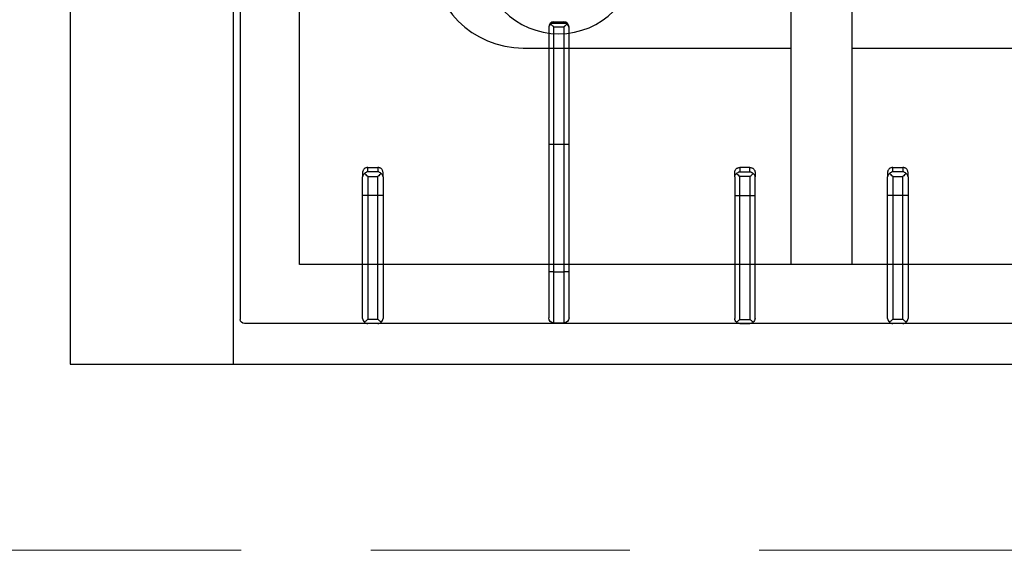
# Model space of a CAD drawing. Header units: millimetres. Extents: x -740 to 33545, y 5178 to 22494.
# Tile 81 of 250: x 9187 to 9236, y 10406 to 10432. Entities that reach past the tile are written whole.
import ezdxf

# ---------------------------------------------------------------- set-up
doc = ezdxf.new("R2010")
doc.units = ezdxf.units.MM
doc.header["$MEASUREMENT"] = 0
doc.linetypes.add('DASHED', pattern=[19.05, 12.7, -6.35])
doc.layers.add('A_wyposaĹĽenie', color=252, linetype='Continuous', lineweight=9)
doc.layers.add('PQ_200_2D', color=252, linetype='Continuous')
doc.layers.add('PQ_204_2D', color=252, linetype='Continuous')

# ---------------------------------------------------------------- blocks, each defined once
blk = doc.blocks.new('dfghbnj')
at = {"layer": 'PQ_200_2D', "color": 8}
for p, q in [((5168.38, -17005.72), (5968.38, -17005.72)), ((5968.38, -17005.72), (5968.38, -17660.72))]:
    blk.add_line(p, q, dxfattribs=at)
at = {"layer": 'PQ_204_2D', "color": 8}
for p, q in [((5168.38, -17085.72), (5968.38, -17085.72)), ((5590.38, -17089.22), (5946.38, -17089.22)), ((5948.38, -17657.22), (5948.38, -17091.22)), ((5874.34, -17149.22), (5876.47, -17149.22)), ((5885.62, -17149.22), (5876.47, -17149.22)), ((5945.9, -17149.22), (5885.62, -17149.22)), ((5871.9, -17151.72), (5871.9, -17156.72)), ((5874.01, -17151.72), (5871.9, -17151.72)), ((5874.01, -17156.72), (5874.01, -17151.72)), ((5876.36, -17151.72), (5885.56, -17151.72)), ((5876.36, -17151.72), (5876.36, -17156.72)), ((5885.56, -17151.72), (5946.38, -17151.72)), ((5885.56, -17156.72), (5885.56, -17151.72)), ((5946.38, -17156.72), (5946.38, -17151.72)), ((5948.38, -17156.72), (5948.38, -17151.72)), ((5948.38, -17156.72), (5948.38, -17151.72)), ((5871.9, -17156.72), (5874.01, -17156.72)), ((5885.56, -17156.72), (5876.36, -17156.72)), ((5946.38, -17156.72), (5885.56, -17156.72)), ((5876.47, -17159.22), (5874.34, -17159.22)), ((5876.47, -17159.22), (5885.62, -17159.22)), ((5885.62, -17159.22), (5945.9, -17159.22)), ((5803.06, -17240.47), (5803.48, -17240.47)), ((5803.48, -17240.47), (5860.62, -17240.47)), ((5860.62, -17240.47), (5923.06, -17240.47)), ((5923.06, -17242.97), (5923.06, -17240.47)), ((5923.06, -17240.47), (5945.56, -17240.47)), ((5800.56, -17242.97), (5800.56, -17247.97)), ((5801.01, -17242.97), (5800.56, -17242.97)), ((5801.01, -17242.97), (5801.01, -17247.97)), ((5801.11, -17242.37), (5801.11, -17248.56)), ((5802.92, -17242.97), (5802.92, -17247.97)), ((5860.56, -17242.97), (5802.92, -17242.97)), ((5860.56, -17242.97), (5860.56, -17247.97)), ((5923.06, -17242.97), (5860.56, -17242.97)), ((5923.06, -17242.97), (5923.06, -17247.97)), ((5948.06, -17242.97), (5923.06, -17242.97)), ((5948.06, -17242.97), (5948.06, -17247.97)), ((5800.56, -17247.97), (5801.01, -17247.97)), ((5802.92, -17247.97), (5860.56, -17247.97)), ((5803.48, -17250.47), (5803.06, -17250.47)), ((5860.62, -17250.47), (5803.48, -17250.47)), ((5860.56, -17247.97), (5923.06, -17247.97)), ((5923.06, -17250.47), (5860.62, -17250.47)), ((5923.06, -17250.47), (5923.06, -17247.97)), ((5923.06, -17247.97), (5948.06, -17247.97)), ((5945.56, -17250.47), (5923.06, -17250.47)), ((5876.47, -17331.71), (5874.34, -17331.71)), ((5876.47, -17331.71), (5885.62, -17331.71)), ((5885.62, -17331.71), (5945.9, -17331.71)), ((5871.9, -17339.21), (5871.9, -17334.21)), ((5871.9, -17334.21), (5874.01, -17334.21)), ((5874.01, -17334.21), (5874.01, -17339.21)), ((5885.56, -17334.21), (5876.36, -17334.21)), ((5876.36, -17339.21), (5876.36, -17334.21)), ((5885.56, -17334.21), (5885.56, -17339.21)), ((5946.38, -17334.21), (5885.56, -17334.21)), ((5946.38, -17334.21), (5946.38, -17339.21)), ((5948.38, -17334.21), (5948.38, -17339.21)), ((5948.38, -17334.21), (5948.38, -17339.21)), ((5874.01, -17339.21), (5871.9, -17339.21)), ((5874.34, -17341.71), (5876.47, -17341.71)), ((5876.36, -17339.21), (5885.56, -17339.21)), ((5885.62, -17341.71), (5876.47, -17341.71)), ((5885.56, -17339.21), (5946.38, -17339.21)), ((5945.9, -17341.71), (5885.62, -17341.71)), ((5773.38, -17359.22), (5919.4, -17359.22)), ((5773.38, -17389.22), (5919.4, -17389.22)), ((5871.9, -17409.22), (5871.9, -17414.22)), ((5874.01, -17409.22), (5871.9, -17409.22)), ((5874.01, -17414.22), (5874.01, -17409.22)), ((5874.34, -17406.72), (5876.47, -17406.72)), ((5876.36, -17409.22), (5885.56, -17409.22)), ((5876.36, -17409.22), (5876.36, -17414.22)), ((5885.62, -17406.72), (5876.47, -17406.72)), ((5885.56, -17409.22), (5946.38, -17409.22)), ((5885.56, -17414.22), (5885.56, -17409.22)), ((5945.9, -17406.72), (5885.62, -17406.72)), ((5946.38, -17414.22), (5946.38, -17409.22)), ((5948.38, -17414.22), (5948.38, -17409.22)), ((5948.38, -17414.22), (5948.38, -17409.22)), ((5871.9, -17414.22), (5874.01, -17414.22)), ((5885.56, -17414.22), (5876.36, -17414.22)), ((5946.38, -17414.22), (5885.56, -17414.22)), ((5876.47, -17416.72), (5874.34, -17416.72)), ((5876.47, -17416.72), (5885.62, -17416.72)), ((5885.62, -17416.72), (5945.9, -17416.72))]:
    blk.add_line(p, q, dxfattribs=at)
blk.add_lwpolyline([(5919.4, -17118.2), (5617.36, -17118.2), (5617.36, -17630.24), (5919.4, -17630.24)], close=True, dxfattribs=at)
for points in [[(5723.38, -17359.22), (5723.38, -17227.97, -1), (5813.38, -17227.97), (5813.38, -17359.22)], [(5813.38, -17389.22), (5813.38, -17517.97, -1), (5723.38, -17517.97), (5723.38, -17389.22)]]:
    blk.add_lwpolyline(points, format="xyb", dxfattribs=at)
blk.add_circle((5768.38, -17245.47), 38, dxfattribs=at)
for centre, radius, start, end in [((5946.38, -17091.22), 2, 0, 90), ((5945.56, -17242.97), 2.5, 0, 90), ((5945.56, -17247.97), 2.5, 270, 0)]:
    blk.add_arc(centre, radius, start, end, dxfattribs=at)
at = {"layer": 'PQ_204_2D', "color": 8, "extrusion": (0, 0, -1)}
for centre, major_axis, ratio, start_param, end_param in [((5876.47, -17151.72), (0, 2.5), 0.84544, -0.894481, 0), ((5885.62, -17151.72), (0, 2.5), 0.02182, 4.712389, 6.283185), ((5945.9, -17151.72), (0, 2.5), 0.948965, 0, 0.895145), ((5876.47, -17151.72), (1.92, 1.92), 0.8391, 4.014257, 4.690572), ((5876.47, -17151.72), (-2.5, 2.5), 0.02182, 4.734206, 5.410521), ((5876.47, -17156.72), (-1.92, 1.92), 0.8391, 4.734206, 5.410521), ((5876.47, -17156.72), (2.5, 2.5), 0.02182, 4.014257, 4.690572), ((5876.47, -17156.72), (0, 2.5), 0.84544, 3.141593, 4.036074), ((5885.62, -17156.72), (0, 2.5), 0.02182, 3.141593, 4.712389), ((5945.9, -17156.72), (0, 2.5), 0.948965, 2.246448, 3.141593), ((5803.06, -17242.97), (-2.5, 0), 0.99863, 0, 1.570796), ((5803.48, -17242.97), (0, 2.5), 0.951091, -0.914364, 0), ((5860.62, -17242.97), (0, 2.5), 0.02182, -1.570796, 0), ((5804.48, -17242.97), (3.47, 0), 0.720185, 3.141593, 3.380139), ((5803.06, -17247.97), (-2.5, 0), 0.99863, 4.712389, 6.283185), ((5804.48, -17247.97), (-3.47, 0), 0.720185, -0.238546, 0), ((5803.48, -17247.97), (0, 2.5), 0.951091, 3.141593, 4.055957), ((5860.62, -17247.97), (0, 2.5), 0.02182, 3.141593, 4.712389), ((5876.47, -17409.22), (1.92, 1.92), 0.8391, 4.014257, 4.690572), ((5876.47, -17409.22), (0, 2.5), 0.84544, -0.894481, 0), ((5876.47, -17409.22), (-2.5, 2.5), 0.02182, 4.734206, 5.410521), ((5885.62, -17409.22), (0, 2.5), 0.02182, 4.712389, 6.283185), ((5945.9, -17409.22), (0, 2.5), 0.948965, 0, 0.895145), ((5876.47, -17414.22), (-1.92, 1.92), 0.8391, 4.734206, 5.410521), ((5876.47, -17414.22), (2.5, 2.5), 0.02182, 4.014257, 4.690572), ((5885.62, -17414.22), (0, 2.5), 0.02182, 3.141593, 4.712389), ((5876.47, -17414.22), (0, 2.5), 0.84544, 3.141593, 4.036074), ((5945.9, -17414.22), (0, 2.5), 0.948965, 2.246448, 3.141593)]:
    blk.add_ellipse(centre, major_axis=major_axis, ratio=ratio, start_param=start_param, end_param=end_param, dxfattribs=at)
at = {"layer": 'PQ_204_2D', "color": 8}
for centre, major_axis, ratio, start_param, end_param in [((5876.47, -17334.21), (1.92, 1.92), 0.8391, 1.592613, 2.268928), ((5876.47, -17334.21), (0, 2.5), 0.84544, 0, 0.894481), ((5876.47, -17334.21), (-2.5, 2.5), 0.02182, 0.872665, 1.54898), ((5885.62, -17334.21), (0, 2.5), 0.02182, 0, 1.570796), ((5945.9, -17334.21), (0, 2.5), 0.948965, -0.895145, 0), ((5876.47, -17339.21), (-1.92, 1.92), 0.8391, 0.872665, 1.54898), ((5876.47, -17339.21), (2.5, 2.5), 0.02182, 1.592613, 2.268928), ((5876.47, -17339.21), (0, 2.5), 0.84544, 2.247111, 3.141593), ((5885.62, -17339.21), (0, 2.5), 0.02182, 1.570796, 3.141593), ((5945.9, -17339.21), (0, 2.5), 0.948965, 3.141593, 4.036737)]:
    blk.add_ellipse(centre, major_axis=major_axis, ratio=ratio, start_param=start_param, end_param=end_param, dxfattribs=at)
for points, knots in [([(5871.9, -17151.72), (5871.9, -17151.56), (5871.92, -17151.4), (5871.98, -17151.07), (5872.02, -17150.91), (5872.15, -17150.61), (5872.23, -17150.46), (5872.41, -17150.18), (5872.51, -17150.06), (5872.72, -17149.84), (5872.85, -17149.73), (5873.11, -17149.55), (5873.26, -17149.47), (5873.56, -17149.34), (5873.71, -17149.29), (5874.03, -17149.23), (5874.18, -17149.22), (5874.34, -17149.22)], [15.096253, 15.096253, 15.096253, 15.096253, 15.567018, 15.567018, 16.037783, 16.037783, 16.508548, 16.508548, 16.979314, 16.979314, 17.45135, 17.45135, 17.923386, 17.923386, 18.395422, 18.395422, 18.867458, 18.867458, 18.867458, 18.867458]), ([(5946.38, -17151.72), (5946.51, -17151.57), (5946.64, -17151.42), (5946.91, -17151.12), (5947.04, -17150.97), (5947.38, -17150.58), (5947.58, -17150.36), (5947.76, -17150.15)], [0, 0, 0, 0, 0.576945, 0.576945, 1.153889, 1.153889, 2.068716, 2.068716, 2.068716, 2.068716]), ([(5947.76, -17150.15), (5947.93, -17150.36), (5948.07, -17150.58), (5948.23, -17150.97), (5948.28, -17151.12), (5948.35, -17151.42), (5948.37, -17151.57), (5948.38, -17151.72)], [11.858599, 11.858599, 11.858599, 11.858599, 12.773425, 12.773425, 13.35037, 13.35037, 13.927314, 13.927314, 13.927314, 13.927314]), ([(5874.34, -17159.22), (5874.18, -17159.22), (5874.03, -17159.2), (5873.71, -17159.14), (5873.56, -17159.09), (5873.26, -17158.96), (5873.11, -17158.88), (5872.85, -17158.7), (5872.72, -17158.59), (5872.51, -17158.37), (5872.41, -17158.25), (5872.23, -17157.97), (5872.15, -17157.83), (5872.02, -17157.52), (5871.98, -17157.36), (5871.92, -17157.03), (5871.9, -17156.87), (5871.9, -17156.72)], [3.776921, 3.776921, 3.776921, 3.776921, 4.248957, 4.248957, 4.720993, 4.720993, 5.193029, 5.193029, 5.665065, 5.665065, 6.135831, 6.135831, 6.606596, 6.606596, 7.077361, 7.077361, 7.548126, 7.548126, 7.548126, 7.548126]), ([(5947.76, -17158.28), (5947.58, -17158.08), (5947.38, -17157.85), (5947.04, -17157.46), (5946.91, -17157.31), (5946.64, -17157.01), (5946.51, -17156.86), (5946.38, -17156.72)], [11.858599, 11.858599, 11.858599, 11.858599, 12.773425, 12.773425, 13.35037, 13.35037, 13.927314, 13.927314, 13.927314, 13.927314]), ([(5948.38, -17156.72), (5948.37, -17156.86), (5948.35, -17157.01), (5948.28, -17157.31), (5948.23, -17157.46), (5948.07, -17157.85), (5947.93, -17158.08), (5947.76, -17158.28)], [0, 0, 0, 0, 0.576945, 0.576945, 1.153889, 1.153889, 2.068716, 2.068716, 2.068716, 2.068716]), ([(5801.6, -17241.44), (5801.44, -17241.63), (5801.31, -17241.85), (5801.18, -17242.17), (5801.14, -17242.27), (5801.11, -17242.37)], [11.917214, 11.917214, 11.917214, 11.917214, 12.775852, 12.775852, 13.165698, 13.165698, 13.165698, 13.165698]), ([(5802.92, -17242.97), (5802.92, -17242.96), (5802.92, -17242.96), (5802.92, -17242.96), (5802.92, -17242.96), (5802.92, -17242.96), (5802.92, -17242.96), (5802.92, -17242.96), (5802.92, -17242.96), (5802.91, -17242.96), (5802.91, -17242.95), (5802.91, -17242.95), (5802.9, -17242.94), (5802.89, -17242.93), (5802.88, -17242.92), (5802.86, -17242.89), (5802.84, -17242.87), (5802.78, -17242.81), (5802.74, -17242.76), (5802.62, -17242.63), (5802.53, -17242.52), (5802.34, -17242.31), (5802.25, -17242.2), (5802.06, -17241.98), (5801.96, -17241.87), (5801.78, -17241.66), (5801.69, -17241.55), (5801.6, -17241.44)], [8.18857, 8.18857, 8.18857, 8.18857, 8.190334, 8.190334, 8.192098, 8.192098, 8.195626, 8.195626, 8.202682, 8.202682, 8.216794, 8.216794, 8.245018, 8.245018, 8.301466, 8.301466, 8.414361, 8.414361, 8.640152, 8.640152, 9.091733, 9.091733, 9.543315, 9.543315, 9.994896, 9.994896, 10.458359, 10.458359, 10.458359, 10.458359]), ([(5801.11, -17248.56), (5801.14, -17248.66), (5801.18, -17248.76), (5801.31, -17249.08), (5801.44, -17249.3), (5801.6, -17249.49)], [0.764042, 0.764042, 0.764042, 0.764042, 1.153889, 1.153889, 2.012527, 2.012527, 2.012527, 2.012527]), ([(5801.6, -17249.49), (5801.69, -17249.38), (5801.78, -17249.27), (5801.96, -17249.06), (5802.06, -17248.95), (5802.25, -17248.73), (5802.34, -17248.62), (5802.53, -17248.41), (5802.62, -17248.3), (5802.74, -17248.17), (5802.78, -17248.12), (5802.84, -17248.06), (5802.86, -17248.04), (5802.88, -17248.01), (5802.89, -17248), (5802.9, -17247.99), (5802.91, -17247.98), (5802.91, -17247.98), (5802.91, -17247.98), (5802.92, -17247.97), (5802.92, -17247.97), (5802.92, -17247.97), (5802.92, -17247.97), (5802.92, -17247.97), (5802.92, -17247.97), (5802.92, -17247.97), (5802.92, -17247.97), (5802.92, -17247.97)], [5.918265, 5.918265, 5.918265, 5.918265, 6.381728, 6.381728, 6.833309, 6.833309, 7.284891, 7.284891, 7.736472, 7.736472, 7.962263, 7.962263, 8.075158, 8.075158, 8.131606, 8.131606, 8.15983, 8.15983, 8.173942, 8.173942, 8.180998, 8.180998, 8.184526, 8.184526, 8.18629, 8.18629, 8.188054, 8.188054, 8.188054, 8.188054]), ([(5874.34, -17331.71), (5874.18, -17331.71), (5874.03, -17331.73), (5873.71, -17331.79), (5873.56, -17331.84), (5873.26, -17331.97), (5873.11, -17332.05), (5872.85, -17332.23), (5872.72, -17332.34), (5872.51, -17332.56), (5872.41, -17332.68), (5872.23, -17332.96), (5872.15, -17333.1), (5872.02, -17333.41), (5871.98, -17333.57), (5871.92, -17333.9), (5871.9, -17334.06), (5871.9, -17334.21)], [3.776921, 3.776921, 3.776921, 3.776921, 4.248957, 4.248957, 4.720993, 4.720993, 5.193029, 5.193029, 5.665065, 5.665065, 6.135831, 6.135831, 6.606596, 6.606596, 7.077361, 7.077361, 7.548126, 7.548126, 7.548126, 7.548126]), ([(5947.76, -17332.65), (5947.58, -17332.86), (5947.38, -17333.08), (5947.04, -17333.47), (5946.91, -17333.62), (5946.64, -17333.92), (5946.51, -17334.07), (5946.38, -17334.21)], [11.858599, 11.858599, 11.858599, 11.858599, 12.773425, 12.773425, 13.35037, 13.35037, 13.927314, 13.927314, 13.927314, 13.927314]), ([(5948.38, -17334.21), (5948.37, -17334.07), (5948.35, -17333.92), (5948.28, -17333.62), (5948.23, -17333.47), (5948.07, -17333.08), (5947.93, -17332.86), (5947.76, -17332.65)], [0, 0, 0, 0, 0.576945, 0.576945, 1.153889, 1.153889, 2.068716, 2.068716, 2.068716, 2.068716]), ([(5871.9, -17339.21), (5871.9, -17339.37), (5871.92, -17339.53), (5871.98, -17339.86), (5872.02, -17340.02), (5872.15, -17340.33), (5872.23, -17340.47), (5872.41, -17340.75), (5872.51, -17340.87), (5872.72, -17341.09), (5872.85, -17341.2), (5873.11, -17341.38), (5873.26, -17341.46), (5873.56, -17341.59), (5873.71, -17341.64), (5874.03, -17341.7), (5874.18, -17341.71), (5874.34, -17341.71)], [15.096253, 15.096253, 15.096253, 15.096253, 15.567018, 15.567018, 16.037783, 16.037783, 16.508548, 16.508548, 16.979314, 16.979314, 17.45135, 17.45135, 17.923386, 17.923386, 18.395422, 18.395422, 18.867458, 18.867458, 18.867458, 18.867458]), ([(5946.38, -17339.21), (5946.51, -17339.36), (5946.64, -17339.51), (5946.91, -17339.81), (5947.04, -17339.96), (5947.38, -17340.35), (5947.58, -17340.57), (5947.76, -17340.78)], [0, 0, 0, 0, 0.576945, 0.576945, 1.153889, 1.153889, 2.068716, 2.068716, 2.068716, 2.068716]), ([(5947.76, -17340.78), (5947.93, -17340.57), (5948.07, -17340.35), (5948.23, -17339.96), (5948.28, -17339.81), (5948.35, -17339.51), (5948.37, -17339.36), (5948.38, -17339.21)], [11.858599, 11.858599, 11.858599, 11.858599, 12.773425, 12.773425, 13.35037, 13.35037, 13.927314, 13.927314, 13.927314, 13.927314]), ([(5871.9, -17409.22), (5871.9, -17409.06), (5871.92, -17408.9), (5871.98, -17408.57), (5872.02, -17408.41), (5872.15, -17408.11), (5872.23, -17407.96), (5872.41, -17407.68), (5872.51, -17407.56), (5872.72, -17407.34), (5872.85, -17407.23), (5873.11, -17407.05), (5873.26, -17406.97), (5873.56, -17406.84), (5873.71, -17406.79), (5874.03, -17406.73), (5874.18, -17406.72), (5874.34, -17406.72)], [15.096253, 15.096253, 15.096253, 15.096253, 15.567018, 15.567018, 16.037783, 16.037783, 16.508548, 16.508548, 16.979314, 16.979314, 17.45135, 17.45135, 17.923386, 17.923386, 18.395422, 18.395422, 18.867458, 18.867458, 18.867458, 18.867458]), ([(5946.38, -17409.22), (5946.51, -17409.07), (5946.64, -17408.92), (5946.91, -17408.62), (5947.04, -17408.47), (5947.38, -17408.08), (5947.58, -17407.86), (5947.76, -17407.65)], [0, 0, 0, 0, 0.576945, 0.576945, 1.153889, 1.153889, 2.068716, 2.068716, 2.068716, 2.068716]), ([(5947.76, -17407.65), (5947.93, -17407.86), (5948.07, -17408.08), (5948.23, -17408.47), (5948.28, -17408.62), (5948.35, -17408.92), (5948.37, -17409.07), (5948.38, -17409.22)], [11.858599, 11.858599, 11.858599, 11.858599, 12.773425, 12.773425, 13.35037, 13.35037, 13.927314, 13.927314, 13.927314, 13.927314]), ([(5874.34, -17416.72), (5874.18, -17416.72), (5874.03, -17416.7), (5873.71, -17416.64), (5873.56, -17416.59), (5873.26, -17416.46), (5873.11, -17416.38), (5872.85, -17416.2), (5872.72, -17416.09), (5872.51, -17415.87), (5872.41, -17415.75), (5872.23, -17415.47), (5872.15, -17415.33), (5872.02, -17415.02), (5871.98, -17414.86), (5871.92, -17414.54), (5871.9, -17414.37), (5871.9, -17414.22)], [3.776921, 3.776921, 3.776921, 3.776921, 4.248957, 4.248957, 4.720993, 4.720993, 5.193029, 5.193029, 5.665065, 5.665065, 6.135831, 6.135831, 6.606596, 6.606596, 7.077361, 7.077361, 7.548126, 7.548126, 7.548126, 7.548126]), ([(5947.76, -17415.78), (5947.58, -17415.58), (5947.38, -17415.35), (5947.04, -17414.96), (5946.91, -17414.81), (5946.64, -17414.51), (5946.51, -17414.36), (5946.38, -17414.22)], [11.858599, 11.858599, 11.858599, 11.858599, 12.773425, 12.773425, 13.35037, 13.35037, 13.927314, 13.927314, 13.927314, 13.927314]), ([(5948.38, -17414.22), (5948.37, -17414.36), (5948.35, -17414.51), (5948.28, -17414.81), (5948.23, -17414.96), (5948.07, -17415.35), (5947.93, -17415.58), (5947.76, -17415.78)], [0, 0, 0, 0, 0.576945, 0.576945, 1.153889, 1.153889, 2.068716, 2.068716, 2.068716, 2.068716])]:
    blk.add_open_spline(points, degree=3, knots=knots, dxfattribs=at)

msp = doc.modelspace()

# ---------------------------------------------------------------- linework, layer by layer
at = {"layer": 'A_wyposaĹĽenie', "linetype": 'DASHED'}
msp.add_lwpolyline([(9090.185, 10405.523), (9270.185, 10405.523), (9270.211, 10680.023), (9090.185, 10680.023)], close=True, dxfattribs=at)

# ---------------------------------------------------------------- block references
at = {"layer": 'A_wyposaĹĽenie', "xscale": -0.09999999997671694, "yscale": 0.09999999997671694, "zscale": 0.1, "rotation": 90}
msp.add_blockref('dfghbnj', (7489.164, 11011.478), dxfattribs=at)

doc.saveas('drawing.dxf')
